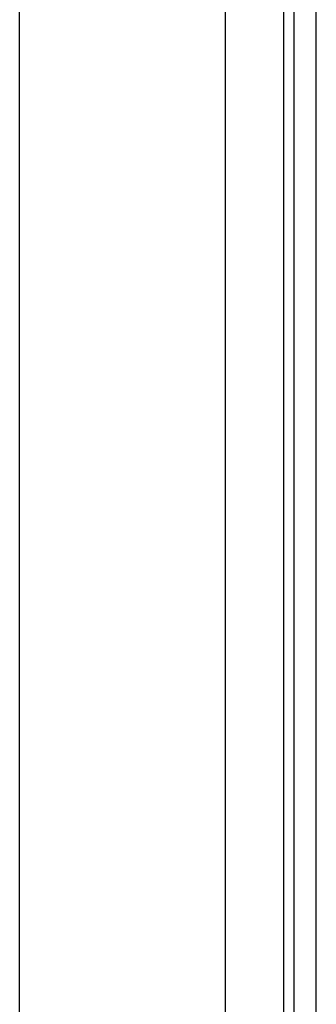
# Model space of a CAD drawing. Header units: inches. Extents: x 20 to 683, y 61 to 320.
# Tile 74 of 256: x 91.248 to 92.151, y 186.748 to 189.741. Entities that reach past the tile are written whole.
import ezdxf

# ---------------------------------------------------------------- set-up
doc = ezdxf.new("R2010")
doc.units = ezdxf.units.IN
doc.header["$MEASUREMENT"] = 0
doc.layers.add('Visible Edges(ANSI)', color=7, linetype='Continuous', lineweight=25)
doc.layers.add('Visible Tangent Edges(ANSI)', color=7, linetype='Continuous', lineweight=25)

msp = doc.modelspace()

# ---------------------------------------------------------------- linework, layer by layer
at = {"layer": 'Visible Edges(ANSI)'}
for p, q in [((92.0828, 207.5947), (92.0828, 183.9917)), ((92.1508, 183.9917), (92.1508, 207.5947)), ((91.2483, 184.7897), (91.2483, 206.9897)), ((91.8733, 206.9897), (91.8733, 184.7897))]:
    msp.add_line(p, q, dxfattribs=at)
at = {"layer": 'Visible Tangent Edges(ANSI)'}
msp.add_line((92.0518, 183.8747), (92.0518, 207.5947), dxfattribs=at)

doc.saveas('drawing.dxf')
